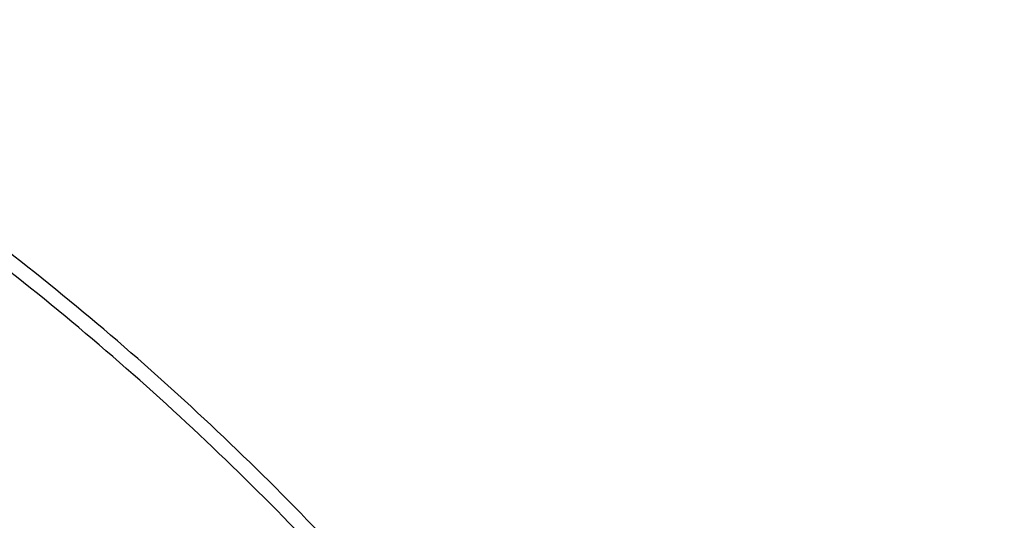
# Model space of a CAD drawing. Header units: millimetres. Extents: x 0 to 210, y 0 to 297.
# Tile 16 of 30: x 83 to 93, y 245 to 250. Entities that reach past the tile are written whole.
import ezdxf

# ---------------------------------------------------------------- set-up
doc = ezdxf.new("R2010")
doc.units = ezdxf.units.MM
doc.header["$LTSCALE"] = 19.36
doc.layers.get('0').update_dxf_attribs({"linetype": 'CONTINUOUS'})

msp = doc.modelspace()

# ---------------------------------------------------------------- linework, layer by layer
at = {"color": 7, "linetype": 'CONTINUOUS'}
for points in [[(93.43149, 231.96878), (93.32254, 232.42223), (93.13846, 233.10032), (92.85431, 233.99595), (92.54109, 234.8956), (92.09932, 236.01361), (91.49333, 237.33549), (90.81243, 238.63615), (90.05966, 239.9098), (89.23834, 241.15085), (88.35211, 242.35379), (87.40488, 243.51333), (86.40083, 244.62434), (85.34441, 245.6819), (84.2403, 246.68134), (83.28273, 247.46354), (82.49723, 248.05612), (81.70332, 248.62336), (80.69134, 249.2882), (79.85661, 249.77493), (79.4353, 250.00532)], [(93.31363, 231.86671), (93.20469, 232.32016), (93.02061, 232.99825), (92.73645, 233.89388), (92.42324, 234.79354), (91.98147, 235.91155), (91.37547, 237.23343), (90.69457, 238.53408), (89.9418, 239.80774), (89.12048, 241.04878), (88.23425, 242.25173), (87.28702, 243.41127), (86.28298, 244.52227), (85.22656, 245.57984), (84.12244, 246.57928), (83.16487, 247.36148), (82.37937, 247.95405), (81.58546, 248.52129), (80.57348, 249.18613), (79.73876, 249.67286), (79.31744, 249.90325)]]:
    msp.add_open_spline(points, degree=3, knots=[0, 0, 0, 0, 0.05960801, 0.08974567, 0.12009095, 0.18135621, 0.24331813, 0.30587608, 0.36892188, 0.43234129, 0.49601548, 0.55982259, 0.62363914, 0.68734155, 0.75080761, 0.81391792, 0.84530614, 0.87656273, 0.93862229, 1, 1, 1, 1], dxfattribs=at)

doc.saveas('drawing.dxf')
